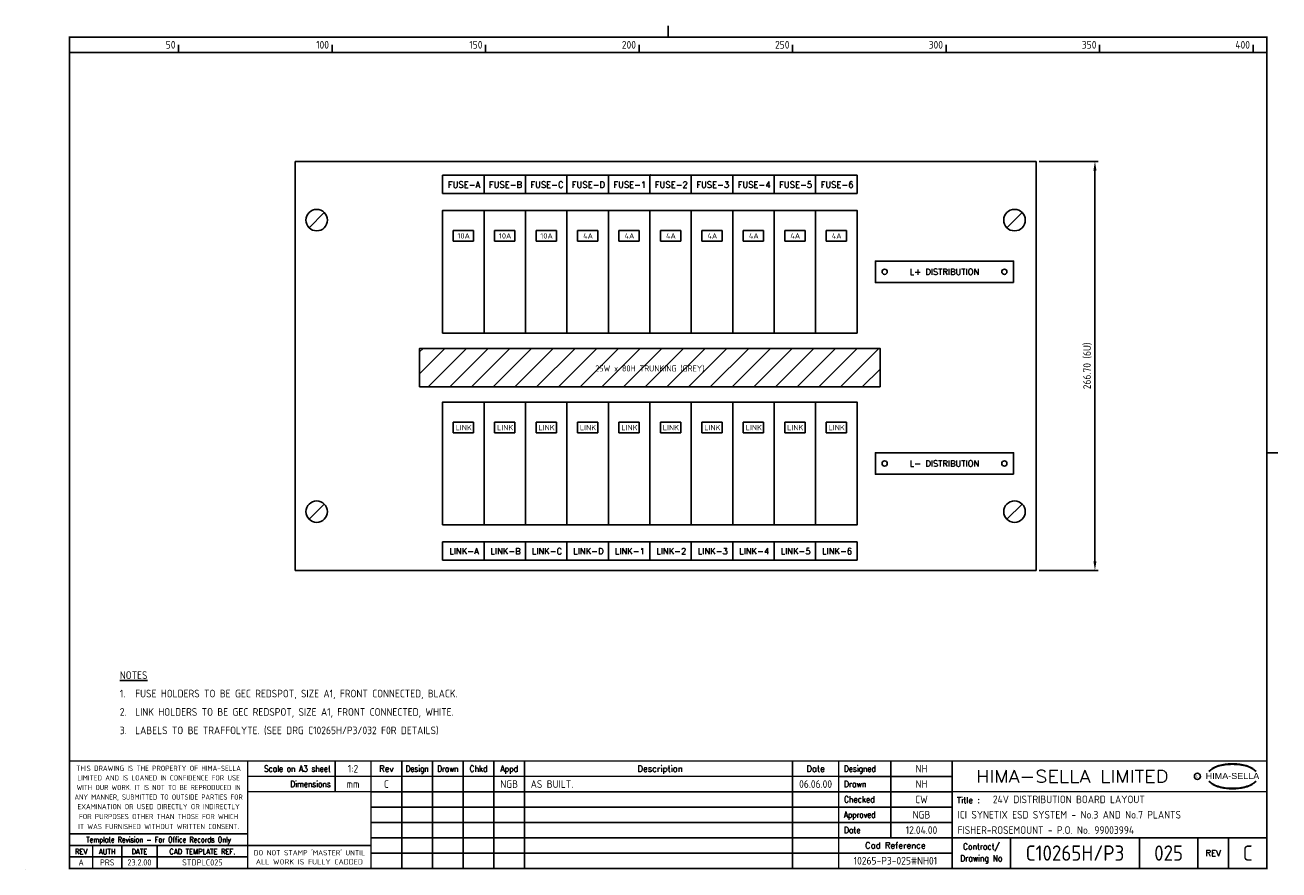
# Model space of a CAD drawing. Extents: x 0 to 817, y 0 to 551.
import ezdxf
from ezdxf.enums import TextEntityAlignment as Align

# ---------------------------------------------------------------- set-up
doc = ezdxf.new("R2010")
doc.units = 0
doc.header["$LTSCALE"] = 0.25
doc.header["$MEASUREMENT"] = 0
doc.header["$PDSIZE"] = 1
doc.layers.get('0').update_dxf_attribs({"color": 41, "linetype": 'CONTINUOUS'})
doc.layers.get('DEFPOINTS').update_dxf_attribs({"linetype": 'CONTINUOUS'})
for name, color, linetype in [('00-DRG_FRAME', 12, 'CONTINUOUS'), ('01-DRAW', 7, 'CONTINUOUS'), ('02-TEXT', 2, 'CONTINUOUS'), ('03-DIM', 3, 'CONTINUOUS')]:
    doc.layers.add(name, color=color, linetype=linetype)
doc.styles.add('ARIAL', font='ARIAL.TTF', dxfattribs={"height": 2.5})
doc.styles.add('ISO', font='iso.shx', dxfattribs={"height": 5})
doc.styles.add('ROMAND', font='ROMAND')
doc.dimstyles.get("Standard").update_dxf_attribs({"dimtxt": 0.18, "dimasz": 0.18, "dimexe": 0.18, "dimexo": 0.0625, "dimgap": 0.09, "dimtad": 0, "dimtih": 1, "dimtoh": 1, "dimdec": 4, "dimzin": 0, "dimdsep": 46, "dimtxsty": 'STANDARD', "dimcen": 0.09, "dimadec": 0, "dimazin": 0, "dimtfac": 1, "dimtdec": 4, "dimtofl": 0, "dimtmove": 0, "dimatfit": 3, "dimfxl": 1, "dimtolj": 1, "dimtzin": 0, "dimarcsym": 0})

# ---------------------------------------------------------------- blocks, each defined once
blk = doc.blocks.new('A3-TITLE')
at = {"style": 'ISO'}
blk.add_attdef('TITLE_1', (318.75, 21.75), '', height=2.5, dxfattribs=at)
for tag, p in [('DRGNO', (372.5, 3)), ('REV.', (398.25, 3))]:
    blk.add_attdef(tag, text='', height=5, dxfattribs=at).set_placement(p, align=Align.CENTER)
blk = doc.blocks.new('A3-CONTRACT')
at = {"style": 'ISO'}
for tag, height, p in [('SCALE', 2.5, (130.45, 31.75)), ('DESIGNED', 2.5, (292, 31.75)), ('DIMS', 2.5, (130.45, 26.75)), ('DRAWN', 2.5, (292, 26.75)), ('CHECKED', 2.5, (292, 21.75)), ('APPD', 2.5, (292, 16.75)), ('DATE', 2.5, (292, 11.75)), ('CAD-REF', 2.5, (282, 1.75)), ('CONTRACT', 5, (342, 3))]:
    blk.add_attdef(tag, text='', height=height, dxfattribs=at).set_placement(p, align=Align.CENTER)
for tag, p in [('TITLE_2', (303.75, 16.75)), ('TITLE_3', (303.5, 11.75))]:
    blk.add_attdef(tag, p, '', height=2.5, dxfattribs=at)
blk = doc.blocks.new('A3-REV')
at = {"style": 'ISO'}
for tag, p in [('A', (117.7, 26.75)), ('DES', (127.7, 26.75)), ('DRN', (137.7, 26.75)), ('CHKD', (147.7, 26.75)), ('APPD', (157.7, 26.75)), ('DATE', (258, 26.75))]:
    blk.add_attdef(tag, text='', height=2.5, dxfattribs=at).set_placement(p, align=Align.CENTER)
blk.add_attdef('DESCRIPTION', (164.7, 26.75), '', height=2.5, dxfattribs=at)
blk = doc.blocks.new('6U')
for p, q in [((176, 170.3), (176, 437)), ((176, 437), (658.6, 437)), ((658.6, 437), (658.6, 170.3)), ((194.94975, 403.62474), (185.05026, 393.72525)), ((649.54974, 403.62474), (639.65025, 393.72525)), ((194.94975, 213.57475), (185.05026, 203.67526)), ((649.54974, 213.57475), (639.65025, 203.67526)), ((658.6, 170.3), (176, 170.3))]:
    blk.add_line(p, q)
for centre in [(190, 398.675), (644.6, 398.675), (190, 208.625), (644.6, 208.625)]:
    blk.add_circle(centre, 7)
blk = doc.blocks.new('*D11')
at = {"linetype": 'ByBlock'}
for p, q in [((660.6, 462), (699, 462)), ((697, 456), (697, 201.3)), ((660.6, 195.3), (699, 195.3))]:
    blk.add_line(p, q, dxfattribs=at)
for points in [[(696, 456), (698, 456), (697, 462)], [(696, 201.3), (698, 201.3), (697, 195.3)]]:
    blk.add_solid(points, dxfattribs=at)
at = {"layer": 'DEFPOINTS', "color": 0, "linetype": 'ByBlock'}
for p in [(658.6, 462), (658.6, 195.3), (697, 195.3)]:
    blk.add_point(p, dxfattribs=at)
at = {"color": 2, "linetype": 'ByBlock', "insert": (692.09, 328.65), "char_height": 5, "attachment_point": 5, "rotation": 90, "style": 'ISO'}
blk.add_mtext('\\A1;266.70 (6U)', dxfattribs=at)

msp = doc.modelspace()

# ---------------------------------------------------------------- hatches: boundary and pattern name
at = {"layer": '03-DIM'}
h = msp.add_hatch(dxfattribs=at)
h.set_pattern_fill('ANSI31', color=256, scale=80, style=0)
h.set_pattern_definition([(45, (-10, 0), (-7.07107, 7.07107), [])])
h.paths.add_polyline_path([(257, 340), (257, 315), (557, 315), (557, 340)])
h.paths.add_polyline_path([(364.68341, 322.46351), (364.68341, 331.22541), (458.77865, 331.22541), (458.77865, 322.46351)], flags=24)

# ---------------------------------------------------------------- linework, layer by layer
msp.add_point((407.3, 453))
at = {"layer": '00-DRG_FRAME'}
for p, q in [((100, 533), (100, 538)), ((200, 533), (200, 538)), ((300, 533), (300, 538)), ((400, 533), (400, 538)), ((500, 533), (500, 538)), ((600, 533), (600, 538)), ((700, 533), (700, 538)), ((800, 533), (800, 538)), ((202.02303, 71), (202.02303, 51)), ((245.4, 71), (245.4, 1)), ((265.4, 1), (265.4, 71)), ((285.4, 1), (285.4, 71)), ((305.4, 71), (305.4, 1)), ((325.4, 71), (325.4, 1)), ((500, 71), (500, 1)), ((564, 71), (564, 21)), ((530, 61), (604, 61)), ((604, 51), (225.4, 51)), ((225.4, 41), (604, 41)), ((604, 31), (225.4, 31)), ((225.4, 21), (530, 21)), ((642, 21), (642, 1)), ((726, 21), (726, 1)), ((764, 1), (764, 21)), ((784, 21), (784, 1)), ((145, 8.5), (29, 8.5)), ((604, 11), (225.4, 11)), ((0, 0), (0, 0.05))]:
    msp.add_line(p, q, dxfattribs=at)
at = {"layer": '00-DRG_FRAME', "const_width": 1}
for points in [[(419, 543), (419, 550.36)], [(419, 543), (419, 550.36)], [(29, 533), (809, 533)], [(809, 272), (816.36, 272)], [(809, 71), (29, 71)], [(145, 1), (145, 71)], [(225.4, 1), (225.4, 71)], [(530, 71), (530, 1)], [(604, 1), (604, 71)], [(530, 61), (145, 61)], [(225.4, 51), (145, 51)], [(809, 51), (604, 51)], [(29, 23.5), (145, 23.5)], [(29, 16), (145, 16)], [(44, 1), (44, 16)], [(63, 1), (63, 16)], [(86, 1), (86, 16)], [(225.4, 16), (145, 16)], [(530, 21), (809, 21)]]:
    msp.add_lwpolyline(points, dxfattribs=at)
msp.add_lwpolyline([(29, 1), (809, 1), (809, 543), (29, 543)], close=True, dxfattribs=at)
at = {"layer": '00-DRG_FRAME', "color": 3}
msp.add_circle((763.75892, 61), 2, dxfattribs=at)
for centre, radius, start, end in [((781.20805, 53.65543), 14.48012, 106.05317441, 133.50239533), ((780.22987, 56.20011), 11.96085, 122.24404615, 131.61538748), ((779.50409, 57.56377), 10.42089, 111.82056003, 122.86680233), ((783.55448, 49.39849), 19.52012, 107.59305572, 113.94515175), ((786.1983, 36.99297), 31.87334, 89.26981653, 106.39111591), ((784.19555, 47.03002), 21.97182, 96.01458197, 107.32026678), ((786.58661, 32.61984), 36.56351, 92.8916819, 97.37336364), ((786.48381, 37.72888), 31.45618, 89.78048534, 93.17379022), ((787.01067, 36.99297), 31.87334, 73.60888409, 90.73018347), ((786.72515, 37.72888), 31.45618, 86.82620978, 90.21951466), ((786.62236, 32.61984), 36.56351, 82.62663636, 87.1083181), ((789.01342, 47.03002), 21.97182, 72.67973322, 83.98541803), ((789.65449, 49.39849), 19.52012, 66.05484825, 72.40694428), ((792.00092, 53.65543), 14.48012, 46.49760467, 73.94682559), ((793.70487, 57.56377), 10.42089, 57.13319767, 68.17943997), ((792.9791, 56.20011), 11.96085, 48.38461252, 57.75595385), ((781.7525, 54.02707), 14.59986, 130.41903449, 136.05700546), ((781.7525, 68.08997), 14.59986, 223.94299454, 229.58096551), ((781.20805, 68.4616), 14.48012, 226.49760467, 253.94682559), ((792.00092, 68.4616), 14.48012, 286.05317441, 313.50239533), ((791.45647, 54.02707), 14.59986, 43.94299454, 49.58096551), ((791.45647, 68.08997), 14.59986, 310.41903449, 316.05700546), ((780.22987, 65.91693), 11.96085, 228.38461252, 237.75595385), ((779.50409, 64.55327), 10.42089, 237.13319767, 248.17943997), ((783.55448, 72.71855), 19.52012, 246.05484825, 252.40694428), ((786.1983, 85.12406), 31.87334, 253.60888409, 270.73018347), ((784.19555, 75.08701), 21.97182, 252.67973322, 263.98541803), ((786.58661, 89.49719), 36.56351, 262.62663636, 267.1083181), ((786.48381, 84.38816), 31.45618, 266.82620978, 270.21951466), ((787.01067, 85.12406), 31.87334, 269.26981653, 286.39111591), ((786.72515, 84.38816), 31.45618, 269.78048534, 273.17379022), ((786.62236, 89.49719), 36.56351, 272.8916819, 277.37336364), ((789.01342, 75.08701), 21.97182, 276.01458197, 287.32026678), ((789.65449, 72.71855), 19.52012, 287.59305572, 293.94515175), ((793.70487, 64.55327), 10.42089, 291.82056003, 302.86680233), ((792.9791, 65.91693), 11.96085, 302.24404615, 311.61538748)]:
    msp.add_arc(centre, radius, start, end, dxfattribs=at)
at = {"layer": '01-DRAW'}
for p, q in [((272, 453), (542, 453)), ((272, 441), (272, 453)), ((299, 441), (299, 453)), ((326, 441), (326, 453)), ((353, 441), (353, 453)), ((380, 441), (380, 453)), ((407, 441), (407, 453)), ((434, 441), (434, 453)), ((461, 441), (461, 453)), ((488, 441), (488, 453)), ((515, 441), (515, 453)), ((542, 441), (542, 453)), ((542, 441), (272, 441)), ((272, 214), (542, 214)), ((272, 202), (272, 214)), ((299, 202), (299, 214)), ((326, 202), (326, 214)), ((353, 202), (353, 214)), ((380, 202), (380, 214)), ((407, 202), (407, 214)), ((434, 202), (434, 214)), ((461, 202), (461, 214)), ((488, 202), (488, 214)), ((515, 202), (515, 214)), ((542, 202), (542, 214)), ((542, 202), (272, 202))]:
    msp.add_line(p, q, dxfattribs=at)
for points in [[(272, 350), (272, 430), (299, 430), (299, 350)], [(299, 350), (299, 430), (326, 430), (326, 350)], [(326, 350), (326, 430), (353, 430), (353, 350)], [(353, 350), (353, 430), (380, 430), (380, 350)], [(380, 350), (380, 430), (407, 430), (407, 350)], [(407, 350), (407, 430), (434, 430), (434, 350)], [(434, 350), (434, 430), (461, 430), (461, 350)], [(461, 350), (461, 430), (488, 430), (488, 350)], [(488, 350), (488, 430), (515, 430), (515, 350)], [(515, 350), (515, 430), (542, 430), (542, 350)], [(644, 383), (554, 383), (554, 397), (644, 397)], [(557, 315), (257, 315), (257, 340), (557, 340)], [(272, 225), (272, 305), (299, 305), (299, 225)], [(299, 225), (299, 305), (326, 305), (326, 225)], [(326, 225), (326, 305), (353, 305), (353, 225)], [(353, 225), (353, 305), (380, 305), (380, 225)], [(380, 225), (380, 305), (407, 305), (407, 225)], [(407, 225), (407, 305), (434, 305), (434, 225)], [(434, 225), (434, 305), (461, 305), (461, 225)], [(461, 225), (461, 305), (488, 305), (488, 225)], [(488, 225), (488, 305), (515, 305), (515, 225)], [(515, 225), (515, 305), (542, 305), (542, 225)], [(644, 258), (554, 258), (554, 272), (644, 272)]]:
    msp.add_lwpolyline(points, close=True, dxfattribs=at)
for centre in [(560, 390), (638, 390), (560, 265), (638, 265)]:
    msp.add_circle(centre, 1.7, dxfattribs=at)
at = {"layer": '03-DIM'}
for p, q in [((278.875, 417), (292.125, 417)), ((278.875, 410), (278.875, 417)), ((292.125, 417), (292.125, 410)), ((305.875, 417), (319.125, 417)), ((305.875, 410), (305.875, 417)), ((319.125, 417), (319.125, 410)), ((332.875, 410), (332.875, 417)), ((332.875, 417), (346.125, 417)), ((346.125, 417), (346.125, 410)), ((359.875, 417), (373.125, 417)), ((359.875, 410), (359.875, 417)), ((373.125, 417), (373.125, 410)), ((386.875, 417), (400.125, 417)), ((386.875, 410), (386.875, 417)), ((400.125, 417), (400.125, 410)), ((413.875, 417), (427.125, 417)), ((413.875, 410), (413.875, 417)), ((427.125, 417), (427.125, 410)), ((440.875, 417), (454.125, 417)), ((440.875, 410), (440.875, 417)), ((454.125, 417), (454.125, 410)), ((467.875, 417), (481.125, 417)), ((467.875, 410), (467.875, 417)), ((481.125, 417), (481.125, 410)), ((494.875, 417), (508.125, 417)), ((494.875, 410), (494.875, 417)), ((508.125, 417), (508.125, 410)), ((521.875, 410), (521.875, 417)), ((521.875, 417), (535.125, 417)), ((535.125, 417), (535.125, 410)), ((292.125, 410), (278.875, 410)), ((319.125, 410), (305.875, 410)), ((346.125, 410), (332.875, 410)), ((373.125, 410), (359.875, 410)), ((400.125, 410), (386.875, 410)), ((427.125, 410), (413.875, 410)), ((454.125, 410), (440.875, 410)), ((481.125, 410), (467.875, 410)), ((508.125, 410), (494.875, 410)), ((535.125, 410), (521.875, 410)), ((278.875, 292), (292.125, 292)), ((278.875, 285), (278.875, 292)), ((292.125, 292), (292.125, 285)), ((305.875, 292), (319.125, 292)), ((305.875, 285), (305.875, 292)), ((319.125, 292), (319.125, 285)), ((332.875, 285), (332.875, 292)), ((332.875, 292), (346.125, 292)), ((346.125, 292), (346.125, 285)), ((359.875, 292), (373.125, 292)), ((359.875, 285), (359.875, 292)), ((373.125, 292), (373.125, 285)), ((386.875, 292), (400.125, 292)), ((386.875, 285), (386.875, 292)), ((400.125, 292), (400.125, 285)), ((413.875, 292), (427.125, 292)), ((413.875, 285), (413.875, 292)), ((427.125, 292), (427.125, 285)), ((440.875, 292), (454.125, 292)), ((440.875, 285), (440.875, 292)), ((454.125, 292), (454.125, 285)), ((467.875, 292), (481.125, 292)), ((467.875, 285), (467.875, 292)), ((481.125, 292), (481.125, 285)), ((494.875, 292), (508.125, 292)), ((494.875, 285), (494.875, 292)), ((508.125, 292), (508.125, 285)), ((521.875, 285), (521.875, 292)), ((521.875, 292), (535.125, 292)), ((535.125, 292), (535.125, 285)), ((292.125, 285), (278.875, 285)), ((319.125, 285), (305.875, 285)), ((346.125, 285), (332.875, 285)), ((373.125, 285), (359.875, 285)), ((400.125, 285), (386.875, 285)), ((427.125, 285), (413.875, 285)), ((454.125, 285), (440.875, 285)), ((481.125, 285), (467.875, 285)), ((508.125, 285), (494.875, 285)), ((535.125, 285), (521.875, 285))]:
    msp.add_line(p, q, dxfattribs=at)

# ---------------------------------------------------------------- block references
ref = msp.add_blockref('A3-CONTRACT', (0, 0), dxfattribs=dict(xscale=2, yscale=2, zscale=2))
ref.add_attrib('SCALE', '1:2', dxfattribs={"height": 5, "style": 'ISO'}).set_placement((213.65, 63.5), align=Align.CENTER)
ref.add_attrib('DIMS', 'mm', dxfattribs={"height": 5, "style": 'ISO'}).set_placement((213.65, 53.5), align=Align.CENTER)
ref.add_attrib('DESIGNED', 'NH', dxfattribs={"height": 5, "style": 'ISO'}).set_placement((584, 63.5), align=Align.CENTER)
ref.add_attrib('DRAWN', 'NH', dxfattribs={"height": 5, "style": 'ISO'}).set_placement((584, 53.5), align=Align.CENTER)
ref.add_attrib('CHECKED', 'CW', dxfattribs={"height": 5, "style": 'ISO'}).set_placement((584, 43.5), align=Align.CENTER)
ref.add_attrib('APPD', 'NGB', dxfattribs={"height": 5, "style": 'ISO'}).set_placement((584, 33.5), align=Align.CENTER)
ref.add_attrib('DATE', '12.04.00', dxfattribs={"height": 5, "style": 'ISO'}).set_placement((584, 23.5), align=Align.CENTER)
ref.add_attrib('CADREF', '10265-P3-025#NH01', dxfattribs={"height": 5, "style": 'ISO'}).set_placement((567, 3.5), align=Align.CENTER)
ref.add_attrib('TITLE_2', 'ICI SYNETIX ESD SYSTEM - No.3 AND No.7 PLANTS', (607.5, 33.5), dxfattribs={"height": 5, "style": 'ISO'})
ref.add_attrib('TITLE_3', 'FISHER-ROSEMOUNT - P.O. No. 99003994', (607.5, 23.5), dxfattribs={"height": 5, "style": 'ISO'})
ref.add_attrib('CONTRACT', 'C10265H/P3', dxfattribs={"height": 10, "style": 'ISO'}).set_placement((684, 6), align=Align.CENTER)
at = {"layer": '01-DRAW'}
msp.add_blockref('6U', (0, 25), dxfattribs=at)
at = {"layer": '02-TEXT'}
ref = msp.add_blockref('A3-REV', (0, 0), dxfattribs=dict(at, xscale=2, yscale=2, zscale=2))
ref.add_attrib('A', 'C', dxfattribs={"layer": '0', "height": 5, "style": 'ISO'}).set_placement((235.4, 53.5), align=Align.CENTER)
ref.add_attrib('APPD', 'NGB', dxfattribs={"layer": '0', "height": 5, "style": 'ISO'}).set_placement((315.4, 53.5), align=Align.CENTER)
ref.add_attrib('DESCRIPTION', 'AS BUILT.', (329.4, 53.5), dxfattribs={"layer": '0', "height": 5, "style": 'ISO'})
ref.add_attrib('DATE', '06.06.00', dxfattribs={"layer": '0', "height": 5, "style": 'ISO'}).set_placement((515, 53.5), align=Align.CENTER)
ref = msp.add_blockref('A3-TITLE', (0, 0), dxfattribs=dict(at, xscale=2, yscale=2, zscale=2))
ref.add_attrib('TITLE_1', '24V DISTRIBUTION BOARD LAYOUT', (630.5, 43.5), dxfattribs={"layer": '0', "height": 5, "style": 'ISO'})
ref.add_attrib('DRGNO', '025', dxfattribs={"layer": '0', "height": 10, "style": 'ISO'}).set_placement((745, 6), align=Align.CENTER)
ref.add_attrib('REV.', 'C', dxfattribs={"layer": '0', "height": 10, "style": 'ISO'}).set_placement((796.5, 6), align=Align.CENTER)

# ---------------------------------------------------------------- texts
at = {"layer": '00-DRG_FRAME', "style": 'ISO'}
for s, p in [('50', (98, 535.5)), ('100', (198, 535.5)), ('150', (298, 535.5)), ('200', (398, 535.5)), ('250', (498, 535.5)), ('300', (598, 535.5)), ('350', (698, 535.5)), ('400', (798, 535.5))]:
    msp.add_text(s, height=5, dxfattribs=at).set_placement(p, align=Align.RIGHT)
at = {"layer": '00-DRG_FRAME', "color": 3, "style": 'ISO'}
for s, width, p in [('THIS DRAWING IS THE PROPERTY OF HIMA-SELLA', 0.9, (87, 66.28868)), ("DO NOT STAMP 'MASTER' UNTIL", 0.95, (185.2, 11.53868))]:
    msp.add_text(s, height=3.4, dxfattribs=dict(at, width=width)).set_placement(p, align=Align.MIDDLE)
at = {"layer": '00-DRG_FRAME', "color": 4, "style": 'ROMAND', "width": 0.87}
for s, p in [('Scale on A3 sheet', (199.07891, 63.99295)), ('Dimensions', (199.07891, 54.01389))]:
    msp.add_text(s, height=4, dxfattribs=at).set_placement(p, align=Align.RIGHT)
at = {"layer": '00-DRG_FRAME', "color": 4, "style": 'ROMAND'}
for s, p in [('Rev', (235.4, 64)), ('Description', (413.7, 64)), ('Date', (515, 64))]:
    msp.add_text(s, height=4, dxfattribs=at).set_placement(p, align=Align.CENTER)
for s, width, p in [('Design', 0.85, (255.4, 64)), ('Drawn', 0.85, (275.4, 64)), ('Chkd', 0.9, (295.4, 64)), ('Appd', 0.9, (315.4, 64))]:
    msp.add_text(s, height=4, dxfattribs=dict(at, width=width)).set_placement(p, align=Align.CENTER)
for s, width, p in [('Designed', 0.87, (533.5, 64)), ('Drawn', 0.9, (533.5, 54)), ('Checked', 0.9, (533.5, 44)), ('Approved', 0.85, (533.5, 34)), ('Date', 0.9, (533.5, 24))]:
    msp.add_text(s, height=4, dxfattribs=dict(at, width=width)).set_placement(p)
at = {"layer": '00-DRG_FRAME', "style": 'ROMAND', "width": 1.15}
msp.add_text('HIMA-SELLA LIMITED', height=8, dxfattribs=at).set_placement((682.19298, 61), align=Align.MIDDLE)
at = {"layer": '00-DRG_FRAME', "color": 3, "style": 'ISO'}
for s, width, p in [('LIMITED AND IS LOANED IN CONFIDENCE FOR USE', 0.9, (87, 60.03868)), ('ANY MANNER, SUBMITTED TO OUTSIDE PARTIES FOR', 0.87, (87, 47.52579)), ('WITH OUR WORK. IT IS NOT TO BE REPRODUCED IN', 0.87, (87, 53.77579)), ('EXAMINATION OR USED DIRECTLY OR INDIRECTLY', 0.9, (87, 41.27579)), ('FOR PURPOSES OTHER THAN THOSE FOR WHICH', 0.9, (87, 34.81086)), ('IT WAS FURNISHED WITHOUT WRITTEN CONSENT.', 0.9, (87, 28.31086))]:
    msp.add_text(s, height=3.4, dxfattribs=dict(at, width=width)).set_placement(p, align=Align.MIDDLE_CENTER)
at = {"layer": '00-DRG_FRAME', "color": 3, "style": 'ISO', "width": 0.9}
msp.add_text('C', height=2, dxfattribs=at).set_placement((763.68716, 60), align=Align.CENTER)
at = {"layer": '00-DRG_FRAME', "style": 'ARIAL', "width": 1.05}
msp.add_text('HIMA-SELLA', height=4, dxfattribs=at).set_placement((786.60448, 59.25852), align=Align.CENTER)
at = {"layer": '00-DRG_FRAME', "color": 4, "style": 'ROMAND'}
msp.add_text('Title :', height=4, dxfattribs=at).set_placement((607, 43.5))
for s, height, width, p in [('Template Revision - For Office Records Only', 3.6, 0.85, (87, 19.25)), ('Contract/', 4, 0.9, (623, 15)), ('REV', 3.6, 0.9, (36.5, 12)), ('AUTH', 3.6, 0.9, (53.5, 12)), ('DATE', 3.6, 0.9, (74.5, 12)), ('CAD TEMPLATE REF.', 3.6, 0.9, (115.5, 12)), ('Drawing No', 4, 0.9, (623, 7))]:
    msp.add_text(s, height=height, dxfattribs=dict(at, width=width)).set_placement(p, align=Align.MIDDLE)
for s, p in [('Cad Reference', (567, 16)), ('REV', (774, 11))]:
    msp.add_text(s, height=4, dxfattribs=at).set_placement(p, align=Align.MIDDLE)
at = {"layer": '00-DRG_FRAME', "color": 41, "style": 'ISO'}
for s, p in [('A', (36.5, 2.9)), ('PRS', (53.5, 2.9)), ('23.2.00', (74.5, 2.9)), ('STDPLC025', (115.5, 2.9))]:
    msp.add_text(s, height=4, dxfattribs=at).set_placement(p, align=Align.CENTER)
at = {"layer": '00-DRG_FRAME', "color": 3, "style": 'ISO'}
msp.add_text('ALL WORK IS FULLY CADDED', height=3.4, dxfattribs=at).set_placement((185.2, 5.28868), align=Align.MIDDLE_CENTER)
at = {"layer": '02-TEXT'}
for s, style, p in [('FUSE-A', 'ROMAND', (286, 446.8)), ('FUSE-B', 'ROMAND', (313, 446.8)), ('FUSE-C', 'ROMAND', (340, 446.8)), ('FUSE-D', 'ROMAND', (367, 446.8)), ('FUSE-1', 'ROMAND', (394, 446.8)), ('FUSE-2', 'ROMAND', (421, 446.8)), ('FUSE-3', 'ROMAND', (448, 446.8)), ('FUSE-4', 'ROMAND', (475, 446.8)), ('FUSE-5', 'ROMAND', (502, 446.8)), ('FUSE-6', 'ROMAND', (529, 446.8)), ('L+ DISTRIBUTION', 'ROMAND', (599, 390)), ('25W x 80H TRUNKING (GREY)', 'ISO', (407, 327)), ('L- DISTRIBUTION', 'ROMAND', (599, 265)), ('LINK-A', 'ROMAND', (286, 207.8)), ('LINK-B', 'ROMAND', (313, 207.8)), ('LINK-C', 'ROMAND', (340, 207.8)), ('LINK-D', 'ROMAND', (367, 207.8)), ('LINK-1', 'ROMAND', (394, 207.8)), ('LINK-2', 'ROMAND', (421, 207.8)), ('LINK-3', 'ROMAND', (448, 207.8)), ('LINK-4', 'ROMAND', (475, 207.8)), ('LINK-5', 'ROMAND', (502, 207.8)), ('LINK-6', 'ROMAND', (529, 207.8))]:
    msp.add_text(s, height=4, dxfattribs=dict(at, style=style)).set_placement(p, align=Align.MIDDLE)
at = {"layer": '02-TEXT', "style": 'ISO'}
for s, p in [('%%UNOTES', (61.7, 127)), ('1.', (61.7, 115)), ('FUSE HOLDERS TO BE GEC REDSPOT, SIZE A1, FRONT CONNECTED, BLACK.', (71.7, 115)), ('2.', (61.7, 103)), ('LINK HOLDERS TO BE GEC REDSPOT, SIZE A1, FRONT CONNECTED, WHITE.', (71.7, 103)), ('3.', (61.7, 91)), ('LABELS TO BE TRAFFOLYTE. (SEE DRG C10265H/P3/032 F0R DETAILS)', (71.7, 91))]:
    msp.add_text(s, height=5, dxfattribs=at).set_placement(p, align=Align.MIDDLE_LEFT)
at = {"layer": '03-DIM', "color": 3, "style": 'ISO'}
for s, p in [('10A', (285.75119, 411.66774)), ('10A', (312.75119, 411.66774)), ('10A', (339.75119, 411.66774)), ('4A', (366.75119, 411.66774)), ('4A', (393.75119, 411.66774)), ('4A', (420.75119, 411.66774)), ('4A', (447.75119, 411.66774)), ('4A', (474.75119, 411.66774)), ('4A', (501.75119, 411.66774)), ('4A', (528.75119, 411.66774)), ('LINK', (285.75119, 286.66774)), ('LINK', (312.75119, 286.66774)), ('LINK', (339.75119, 286.66774)), ('LINK', (366.75119, 286.66774)), ('LINK', (393.75119, 286.66774)), ('LINK', (420.75119, 286.66774)), ('LINK', (447.75119, 286.66774)), ('LINK', (474.75119, 286.66774)), ('LINK', (501.75119, 286.66774)), ('LINK', (528.75119, 286.66774))]:
    msp.add_text(s, height=3.5, dxfattribs=at).set_placement(p, align=Align.CENTER)

# ---------------------------------------------------------------- dimensions: what is measured, and where the dimension line sits
at = {"layer": '03-DIM'}
dim = msp.add_linear_dim(base=(697, 195.3), p1=(658.6, 462), p2=(658.6, 195.3), angle=90, text='266.70 (6U)', dimstyle='STANDARD', override={"dimscale": 2, "dimtxt": 2.5, "dimasz": 3, "dimexe": 1, "dimexo": 1, "dimgap": 1, "dimtad": 1, "dimtih": 0, "dimtoh": 0, "dimtxsty": 'ISO', "dimclrd": 256, "dimclre": 256, "dimclrt": 2, "dimtmove": 2}, dxfattribs=at)
dim.commit()
dim.dimension.update_dxf_attribs({"geometry": '*D11', "text_midpoint": (692.09427, 328.65)})

doc.saveas('drawing.dxf')
